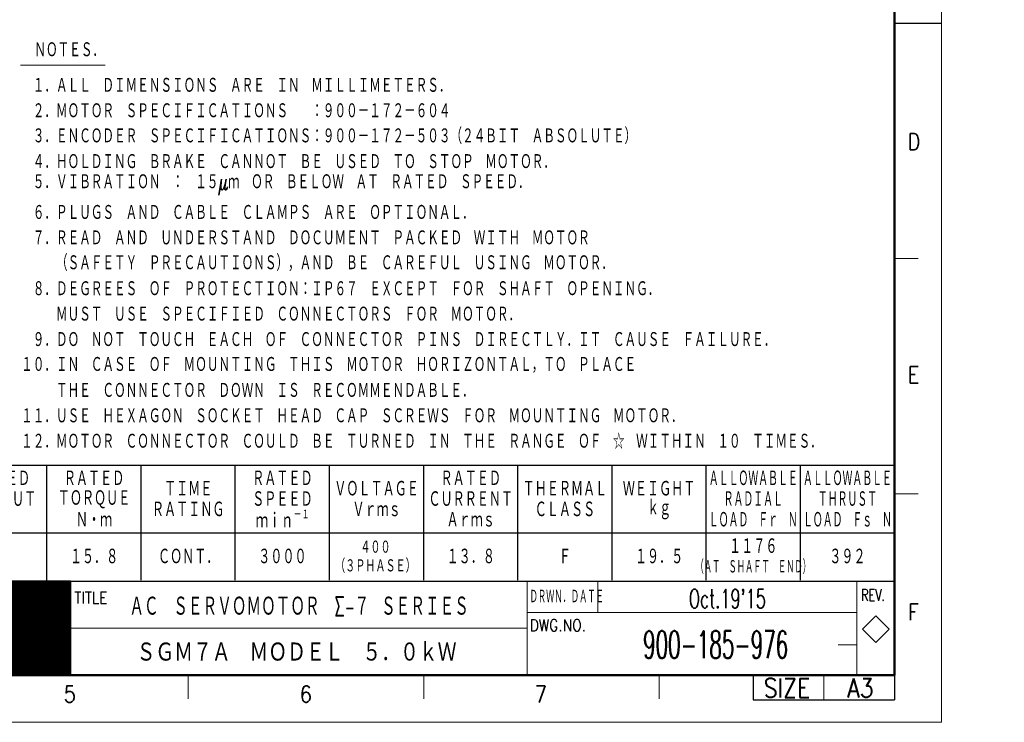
# Model space of a CAD drawing. Header units: millimetres. Extents: x 0 to 1300, y 0 to 891.
# Tile 120 of 141: x 673 to 1300, y 0 to 448. Entities that reach past the tile are written whole.
import ezdxf

# ---------------------------------------------------------------- set-up
doc = ezdxf.new("R2010")
doc.units = ezdxf.units.MM
doc.header["$LTSCALE"] = 0.545669
doc.layers.add('NoLayerName_001', color=7, linetype='Continuous')
doc.styles.get("Standard").update_dxf_attribs({"font": 'txt', "bigfont": 'extfont2'})

# ---------------------------------------------------------------- blocks, each defined once
blk = doc.blocks.new('JZB_0004')
at = {"layer": 'NoLayerName_001', "color": 3, "lineweight": 13}
for s, insert, char_height, attachment_point in [("\\A1;\\W0.6279;Oct.19'15", (237.32, 14.64), 4, 5), ('\\A1;\\W0.5625;H.KATO', (84.82, 14.64), 3.27, 5), ('\\A1;\\W0.6479;ＡＣ\u3000ＳＥＲＶＯＭＯＴＯＲ\u3000Σ-７ ＳＥＲＩＥＳ', (110.32, 13.01), 4.36, 4), ('\\A1;\\W0.5714;T.HIROSE', (84.82, 8.14), 3.27, 5), ('\\A1;\\W0.5323;900-185-976', (234.82, 4.89), 5.82, 5), ('\\A1;\\W0.8333;ＳＧＭ７Ａ\u3000ＭＯＤＥＬ\u3000５．０ｋＷ', (145.82, 3.26), 4.36, 5), ('\\A1;\\W0.6000;K.AOKI', (84.82, 1.64), 3.27, 5)]:
    blk.add_mtext(s, dxfattribs=dict(at, insert=insert, char_height=char_height, attachment_point=attachment_point))
blk = doc.blocks.new('*X19')
at = {"color": 7, "linetype": 'Continuous', "lineweight": 13}
for p, q in [((0, 19.8), (40, 19.8)), ((0, 19.65), (40, 19.65)), ((0, 19.5), (40, 19.5)), ((0, 19.35), (40, 19.35)), ((0, 19.2), (40, 19.2)), ((0, 19.05), (40, 19.05)), ((0, 18.9), (40, 18.9)), ((0, 18.75), (40, 18.75)), ((0, 18.6), (40, 18.6)), ((0, 18.45), (40, 18.45)), ((0, 18.3), (40, 18.3)), ((0, 18.15), (40, 18.15)), ((0, 18), (40, 18)), ((0, 17.85), (40, 17.85)), ((0, 17.7), (40, 17.7)), ((0, 17.55), (40, 17.55)), ((0, 17.4), (40, 17.4)), ((0, 17.25), (40, 17.25)), ((0, 17.1), (40, 17.1)), ((0, 16.95), (40, 16.95)), ((0, 16.8), (40, 16.8)), ((0, 16.65), (40, 16.65)), ((0, 16.5), (40, 16.5)), ((0, 16.35), (40, 16.35)), ((0, 16.2), (40, 16.2)), ((0, 16.05), (40, 16.05)), ((0, 15.9), (40, 15.9)), ((0, 15.75), (40, 15.75)), ((0, 15.6), (40, 15.6)), ((0, 15.45), (40, 15.45)), ((0, 15.3), (40, 15.3)), ((0, 15.15), (40, 15.15)), ((0, 15), (40, 15)), ((0, 14.85), (40, 14.85)), ((0, 14.7), (40, 14.7)), ((0, 14.55), (40, 14.55)), ((0, 14.4), (40, 14.4)), ((0, 14.25), (40, 14.25)), ((0, 14.1), (40, 14.1)), ((0, 13.95), (40, 13.95)), ((0, 13.8), (40, 13.8)), ((0, 13.65), (40, 13.65)), ((0, 13.5), (40, 13.5)), ((0, 13.35), (40, 13.35)), ((0, 13.2), (40, 13.2)), ((0, 13.05), (40, 13.05)), ((0, 12.9), (40, 12.9)), ((0, 12.75), (40, 12.75)), ((0, 12.6), (40, 12.6)), ((0, 12.45), (40, 12.45)), ((0, 12.3), (40, 12.3)), ((0, 12.15), (40, 12.15)), ((0, 12), (40, 12)), ((0, 11.85), (40, 11.85)), ((0, 11.7), (40, 11.7)), ((0, 11.55), (40, 11.55)), ((0, 11.4), (40, 11.4)), ((0, 11.25), (40, 11.25)), ((0, 11.1), (40, 11.1)), ((0, 10.95), (40, 10.95)), ((0, 10.8), (40, 10.8)), ((0, 10.65), (40, 10.65)), ((0, 10.5), (40, 10.5)), ((0, 10.35), (40, 10.35)), ((0, 10.2), (40, 10.2)), ((0, 10.05), (40, 10.05)), ((0, 9.9), (40, 9.9)), ((0, 9.75), (40, 9.75)), ((0, 9.6), (40, 9.6)), ((0, 9.45), (40, 9.45)), ((0, 9.3), (40, 9.3)), ((0, 9.15), (40, 9.15)), ((0, 9), (40, 9)), ((0, 8.85), (40, 8.85)), ((0, 8.7), (40, 8.7)), ((0, 8.55), (40, 8.55)), ((0, 8.4), (40, 8.4)), ((0, 8.25), (40, 8.25)), ((0, 8.1), (40, 8.1)), ((0, 7.95), (40, 7.95)), ((0, 7.8), (40, 7.8)), ((0, 7.65), (40, 7.65)), ((0, 7.5), (40, 7.5)), ((0, 7.35), (40, 7.35)), ((0, 7.2), (40, 7.2)), ((0, 7.05), (40, 7.05)), ((0, 6.9), (40, 6.9)), ((0, 6.75), (40, 6.75)), ((0, 6.6), (40, 6.6)), ((0, 6.45), (40, 6.45)), ((0, 6.3), (40, 6.3)), ((0, 6.15), (40, 6.15)), ((0, 6), (40, 6)), ((0, 5.85), (40, 5.85)), ((0, 5.7), (40, 5.7)), ((0, 5.55), (40, 5.55)), ((0, 5.4), (40, 5.4)), ((0, 5.25), (40, 5.25)), ((0, 5.1), (40, 5.1)), ((0, 4.95), (40, 4.95)), ((0, 4.8), (40, 4.8)), ((0, 4.65), (40, 4.65)), ((0, 4.5), (40, 4.5)), ((0, 4.35), (40, 4.35)), ((0, 4.2), (40, 4.2)), ((0, 4.05), (40, 4.05)), ((0, 3.9), (40, 3.9)), ((0, 3.75), (40, 3.75)), ((0, 3.6), (40, 3.6)), ((0, 3.45), (40, 3.45)), ((0, 3.3), (40, 3.3)), ((0, 3.15), (40, 3.15)), ((0, 3), (40, 3)), ((0, 2.85), (40, 2.85)), ((0, 2.7), (40, 2.7)), ((0, 2.55), (40, 2.55)), ((0, 2.4), (40, 2.4)), ((0, 2.25), (40, 2.25)), ((0, 2.1), (40, 2.1)), ((0, 1.95), (40, 1.95)), ((0, 1.8), (40, 1.8)), ((0, 1.65), (40, 1.65)), ((0, 1.5), (40, 1.5)), ((0, 1.35), (40, 1.35)), ((0, 1.2), (40, 1.2)), ((0, 1.05), (40, 1.05)), ((0, 0.9), (40, 0.9)), ((0, 0.75), (40, 0.75)), ((0, 0.6), (40, 0.6)), ((0, 0.45), (40, 0.45)), ((0, 0.3), (40, 0.3)), ((0, 0.15), (40, 0.15)), ((0, 0), (40, 0))]:
    blk.add_line(p, q, dxfattribs=at)
blk = doc.blocks.new('JZB_0005')
at = {"layer": 'NoLayerName_001', "color": 7, "linetype": 'Continuous', "lineweight": 25}
for p, q in [((210, 20), (170, 20)), ((210, 20), (210, 0)), ((170, 0), (210, 0))]:
    blk.add_line(p, q, dxfattribs=at)
blk.add_blockref('*X19', (170, 0.05))

msp = doc.modelspace()

# ---------------------------------------------------------------- linework, layer by layer
at = {"layer": 'NoLayerName_001', "color": 7, "linetype": 'Continuous', "lineweight": 13}
for p, q in [((1260, 0), (1260, 891)), ((1040.99999923, 69.9999), (1040.99999988, 90)), ((1218.13493316, 67.85495525), (1209.64965178, 59.36967388)), ((1226.62021453, 59.36967388), (1218.13493316, 67.85495525)), ((1209.64965178, 59.36967388), (1218.13493316, 50.8843925)), ((1218.13493316, 50.8843925), (1226.62021453, 59.36967388)), ((1185, 30), (1185, 14.36967313)), ((1260, 0), (0, 0))]:
    msp.add_line(p, q, dxfattribs=at)
at = {"layer": 'NoLayerName_001', "color": 7, "linetype": 'Continuous', "lineweight": 50}
for p, q in [((1230, 861), (1230, 30)), ((1230, 30), (75, 30))]:
    msp.add_line(p, q, dxfattribs=at)
at = {"layer": 'NoLayerName_001', "color": 7, "linetype": 'Continuous', "lineweight": 25}
for p, q in [((1230, 445.5), (1260, 445.5)), ((495.00004704, 163.83032218), (1230, 163.83032218)), ((690.00003456, 90.63032687), (690.00003456, 163.83032218)), ((750.00003072, 90.63032687), (750.00003072, 163.83032218)), ((810.00002688, 90.63032687), (810.00002688, 163.83032218)), ((870.00002304, 90.63032687), (870.00002304, 163.83032218)), ((930.0000192, 90.63032687), (930.0000192, 163.83032218)), ((990.00001536, 90.63032687), (990.00001536, 163.83032218)), ((1050.00001152, 90.63032687), (1050.00001152, 163.83032218)), ((1110.00000768, 90.63032687), (1110.00000768, 163.83032218)), ((1170.00000384, 90.63032687), (1170.00000384, 163.83032218)), ((1230, 90), (1230, 163.19999532)), ((1230, 90), (1230, 150)), ((1230, 120.63032495), (495.00004704, 120.63032495)), ((75, 90), (1230, 90)), ((495, 90), (1230, 90)), ((495.00004704, 90), (1230, 90)), ((1140, 30), (1140, 14.36967313)), ((1230, 30), (1230, 15)), ((1230, 29.36967313), (1230, 14.36967313)), ((1230, 29.36967313), (1230, 14.36967313)), ((1140, 14.36967313), (1230, 14.36967313))]:
    msp.add_line(p, q, dxfattribs=at)
at = {"layer": 'NoLayerName_001', "color": 4, "linetype": 'Continuous', "lineweight": 13}
msp.add_line((673.09998424, 418.83040332), (727.09998078, 418.83040332), dxfattribs=at)
at = {"layer": 'NoLayerName_001', "color": 2, "linetype": 'Continuous', "lineweight": 13}
for p, q in [((1230, 295.5), (1245, 295.5)), ((1245, 145.5), (1230, 145.5)), ((704.99999985, 30), (705.00000132, 90)), ((995.99999988, 90), (995.99999794, 30)), ((1206, 30), (1206, 90)), ((1206, 89.36967291), (1206, 30)), ((705.00000038, 69.9999), (584.99999965, 69.9999)), ((996, 69.9999), (1205.9999998, 69.9999)), ((995.99999832, 60), (705.00000074, 60)), ((705.00000032, 50.0062505), (584.9999988, 50.0062505)), ((1206, 49.36977313), (1194, 49.36977313)), ((780, 30), (780, 15)), ((930, 30), (930, 15)), ((1080, 30), (1080, 15))]:
    msp.add_line(p, q, dxfattribs=at)

# ---------------------------------------------------------------- block references
at = {"layer": 'NoLayerName_001', "xscale": 3, "yscale": 3, "zscale": 3}
for name, p in [('JZB_0005', (75, 30)), ('JZB_0004', (411.54748535, 34.84499931))]:
    msp.add_blockref(name, p, dxfattribs=at)

# ---------------------------------------------------------------- texts
at = {"layer": 'NoLayerName_001', "color": 7, "lineweight": 13}
for s, insert, char_height, attachment_point in [('\\A1;\\W0.6667;ＮＯＴＥＳ．', (704.17998285, 428.55040256), 10.0799999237, 5), ('\\A1;\\W0.6667;\u3000１．ＡＬＬ\u3000ＤＩＭＥＮＳＩＯＮＳ\u3000ＡＲＥ\u3000ＩＮ\u3000ＭＩＬＬＩＭＥＴＥＲＳ．', (673.57998421, 400.83040447), 10.0799999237, 7), ('\\A1;\\W0.6667;\u3000２．ＭＯＴＯＲ\u3000ＳＰＥＣＩＦＩＣＡＴＩＯＮＳ\u3000\u3000：９００－１７２－６０４', (673.57998421, 384.63040551), 10.0799999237, 7), ('\\A1;\\W0.6667;\u3000３．ＥＮＣＯＤＥＲ\u3000ＳＰＥＣＩＦＩＣＡＴＩＯＮＳ：９００－１７２－５０３（２４ＢＩＴ\u3000ＡＢＳＯＬＵＴＥ）', (673.57998421, 368.43040655), 10.0799999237, 7), ('\\A1;\\W0.6667;\u3000４．ＨＯＬＤＩＮＧ\u3000ＢＲＡＫＥ\u3000ＣＡＮＮＯＴ\u3000ＢＥ\u3000ＵＳＥＤ\u3000ＴＯ\u3000ＳＴＯＰ\u3000ＭＯＴＯＲ．', (673.57998421, 352.23040655), 10.0799999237, 7), ('\\A1;\\W0.6667;\u3000５．ＶＩＢＲＡＴＩＯＮ\u3000：\u3000１５μｍ\u3000ＯＲ\u3000ＢＥＬＯＷ\u3000ＡＴ\u3000ＲＡＴＥＤ\u3000ＳＰＥＥＤ．', (673.57998421, 336.03040758), 10.0799999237, 7), ('\\A1;\\W0.6667;\u3000６．ＰＬＵＧＳ\u3000ＡＮＤ\u3000ＣＡＢＬＥ\u3000ＣＬＡＭＰＳ\u3000ＡＲＥ\u3000ＯＰＴＩＯＮＡＬ．', (673.57998421, 319.83040862), 10.0799999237, 7), ('\\A1;\\W0.6667;\u3000７．ＲＥＡＤ\u3000ＡＮＤ\u3000ＵＮＤＥＲＳＴＡＮＤ\u3000ＤＯＣＵＭＥＮＴ\u3000ＰＡＣＫＥＤ\u3000ＷＩＴＨ\u3000ＭＯＴＯＲ', (673.57998421, 303.63040966), 10.0799999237, 7), ('\\A1;\\W0.6667;\u3000\u3000\u3000（ＳＡＦＥＴＹ\u3000ＰＲＥＣＡＵＴＩＯＮＳ），ＡＮＤ\u3000ＢＥ\u3000ＣＡＲＥＦＵＬ\u3000ＵＳＩＮＧ\u3000ＭＯＴＯＲ．', (673.57998421, 287.43041069), 10.0799999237, 7), ('\\A1;\\W0.6667;\u3000８．ＤＥＧＲＥＥＳ\u3000ＯＦ\u3000ＰＲＯＴＥＣＴＩＯＮ：ＩＰ６７\u3000ＥＸＣＥＰＴ\u3000ＦＯＲ\u3000ＳＨＡＦＴ\u3000ＯＰＥＮＩＮＧ．', (673.57998421, 271.23041173), 10.0799999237, 7), ('\\A1;\\W0.6667;\u3000\u3000\u3000ＭＵＳＴ\u3000ＵＳＥ\u3000ＳＰＥＣＩＦＩＥＤ\u3000ＣＯＮＮＥＣＴＯＲＳ\u3000ＦＯＲ\u3000ＭＯＴＯＲ．', (673.57998421, 255.03041173), 10.0799999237, 7), ('\\A1;\\W0.6667;\u3000９．ＤＯ\u3000ＮＯＴ\u3000ＴＯＵＣＨ\u3000ＥＡＣＨ\u3000ＯＦ\u3000ＣＯＮＮＥＣＴＯＲ\u3000ＰＩＮＳ\u3000ＤＩＲＥＣＴＬＹ．ＩＴ\u3000ＣＡＵＳＥ\u3000ＦＡＩＬＵＲＥ．', (673.57998421, 238.83041277), 10.0799999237, 7), ('\\A1;\\W0.6667;１０．ＩＮ\u3000ＣＡＳＥ\u3000ＯＦ\u3000ＭＯＵＮＴＩＮＧ\u3000ＴＨＩＳ\u3000ＭＯＴＯＲ\u3000ＨＯＲＩＺＯＮＴＡＬ，ＴＯ\u3000ＰＬＡＣＥ', (673.57998421, 222.6304138), 10.0799999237, 7), ('\\A1;\\W0.6667;\u3000\u3000\u3000ＴＨＥ\u3000ＣＯＮＮＥＣＴＯＲ\u3000ＤＯＷＮ\u3000ＩＳ\u3000ＲＥＣＯＭＭＥＮＤＡＢＬＥ．', (673.57998421, 206.43041484), 10.0799999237, 7), ('\\A1;\\W0.6667;１１．ＵＳＥ\u3000ＨＥＸＡＧＯＮ\u3000ＳＯＣＫＥＴ\u3000ＨＥＡＤ\u3000ＣＡＰ\u3000ＳＣＲＥＷＳ\u3000ＦＯＲ\u3000ＭＯＵＮＴＩＮＧ\u3000ＭＯＴＯＲ．', (673.57998421, 190.23041588), 10.0799999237, 7), ('\\A1;\\W0.6667;１２．ＭＯＴＯＲ\u3000ＣＯＮＮＥＣＴＯＲ\u3000ＣＯＵＬＤ\u3000ＢＥ\u3000ＴＵＲＮＥＤ\u3000ＩＮ\u3000ＴＨＥ\u3000ＲＡＮＧＥ\u3000ＯＦ\u3000☆\u3000ＷＩＴＨＩＮ\u3000１０\u3000ＴＩＭＥＳ．', (673.57998421, 174.03041691), 10.0799999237, 7), ('\\A1;\\W0.6667;ＲＡＴＥＤ', (660.00003686, 155.43032331), 10.5, 5), ('\\A1;\\W0.6667;ＲＡＴＥＤ', (720.00003302, 155.43032331), 10.5, 5), ('\\A1;\\W0.6667;ＲＡＴＥＤ', (840.00002534, 155.43032331), 10.5, 5), ('\\A1;\\W0.6667;ＲＡＴＥＤ', (960.00001766, 155.43032331), 10.5, 5), ('\\A1;\\W0.5000;ＡＬＬＯＷＡＢＬＥ', (1140.00000685, 155.43032427), 10.5, 5), ('\\A1;\\W0.5000;ＡＬＬＯＷＡＢＬＥ', (1200.00000301, 155.43032427), 10.5, 5), ('\\A1;\\W0.6667;ＴＩＭＥ', (780.00002914, 148.83032373), 10.5, 5), ('\\A1;\\W0.6667;ＶＯＬＴＡＧＥ', (900.0000216, 148.83032393), 10.5, 5), ('\\A1;\\W0.6667;ＴＨＥＲＭＡＬ', (1020.00001392, 148.83032373), 10.5, 5), ('\\A1;\\W0.6667;ＷＥＩＧＨＴ', (1080.00001003, 148.83032373), 10.5, 5), ('\\A1;\\W0.6667;ＯＵＴＰＵＴ', (660.00003691, 142.23032416), 10.5, 5), ('\\A1;\\W0.6667;ＴＯＲＱＵＥ', (720.00003307, 142.23032416), 10.5, 5), ('\\A1;\\W0.6667;ＳＰＥＥＤ', (840.00002534, 142.23032416), 10.5, 5), ('\\A1;\\W0.6667;ＣＵＲＲＥＮＴ', (960.00001776, 142.23032416), 10.5, 5), ('\\A1;\\W0.5000;ＲＡＤＩＡＬ', (1140.00000647, 142.23032492), 10.5, 5), ('\\A1;\\W0.5000;ＴＨＲＵＳＴ', (1200.00000263, 142.23032492), 10.5, 5), ('\\A1;\\W0.6667;ＲＡＴＩＮＧ', (780.00002923, 135.63032458), 10.5, 5), ('\\A1;\\W0.6667;Ｖｒｍｓ', (900.00002161, 135.6303242), 10.5, 5), ('\\A1;\\W0.6667;ＣＬＡＳＳ', (1020.00001382, 135.63032458), 10.5, 5), ('\\A1;\\W0.6667;ｋｇ', (1080.0000099, 135.6303242), 10.5, 5), ('\\A1;\\W0.6667;Ｎ・ｍ', (720.00003303, 129.03032462), 10.5, 5), ('\\A1;\\W0.6957;ｍｉｎ{\\A1;\\H0.50x;\\S－１^ ;}', (840.13752539, 129.03032466), 10.5, 5), ('\\A1;\\W0.6667;Ａｒｍｓ', (960.00001777, 129.03032462), 10.5, 5), ('\\A1;\\W0.5000;ＬＯＡＤ\u3000Ｆｒ\u3000Ｎ', (1140.00000685, 129.03032538), 10.5, 5), ('\\A1;\\W0.5000;ＬＯＡＤ\u3000Ｆｓ\u3000Ｎ', (1200.00000301, 129.03032538), 10.5, 5), ('\\A1;\\W0.6667;４００', (899.27716587, 111.63032685), 8.75, 5), ('\\A1;\\W0.6667;１１７６', (1140, 112.23032706), 10.5, 5), ('\\A1;\\W0.6667;１５．８', (720, 105.63032725), 10.5, 5), ('\\A1;\\W0.6667;ＣＯＮＴ．', (780, 105.63032725), 10.5, 5), ('\\A1;\\W0.6667;３０００', (840, 105.63032725), 10.5, 5), ('\\A1;\\W0.6667;１３．８', (960, 105.63032725), 10.5, 5), ('\\A1;\\W0.6667;Ｆ', (1020, 105.63032725), 10.5, 5), ('\\A1;\\W0.6667;１９．５', (1080, 105.63032725), 10.5, 5), ('\\A1;\\W0.6667;３９２', (1200, 105.63032725), 10.5, 5), ('\\A1;\\W0.6667;（３ＰＨＡＳＥ）', (899.27716558, 99.6303266), 8.75, 5), ('\\A1;\\W0.4167;（ＡＴ\u3000ＳＨＡＦＴ\u3000ＥＮＤ）', (1140.00000671, 99.03032733), 9, 5), ('\\A1;\\W0.8600;DWG.NO.', (997.52510631, 58.07452217), 7.5, 7)]:
    msp.add_mtext(s, dxfattribs=dict(at, insert=insert, char_height=char_height, attachment_point=attachment_point))
at = {"layer": 'NoLayerName_001', "color": 2, "lineweight": 13}
for s, insert, char_height, attachment_point in [('\\A1;\\W0.8600;D', (1238.332911, 364.710798), 10.5, 7), ('\\A1;\\W0.8600;E', (1238.45463, 216.164961), 10.5, 7), ('\\A1;\\W0.8600;TITLE', (707.52423431, 75.69873636), 7.5, 7), ('\\A1;\\W0.4167;ＤＲＷＮ．ＤＡＴＥ', (997.52510631, 75.67552217), 9, 7), ('\\A1;\\W0.7000;REV.', (1208.651628, 77.3243662), 7.5, 7), ('\\A1;\\W0.8600;F', (1238.567337, 64.993005), 10.5, 7), ('\\A1;\\W0.8600;SIZE', (1161.38868436, 15.86967171), 12, 8), ('\\A1;\\W0.8600;A3', (1208.18480752, 15.86967033), 12, 8), ('\\A1;\\W0.8600;5', (700.662816, 12.678192), 10.5, 7), ('\\A1;\\W0.8600;6', (851.043978, 12.694008), 10.5, 7), ('\\A1;\\W0.8600;7', (1000.77426961, 12.694008), 10.5, 7)]:
    msp.add_mtext(s, dxfattribs=dict(at, insert=insert, char_height=char_height, attachment_point=attachment_point))

doc.saveas('drawing.dxf')
